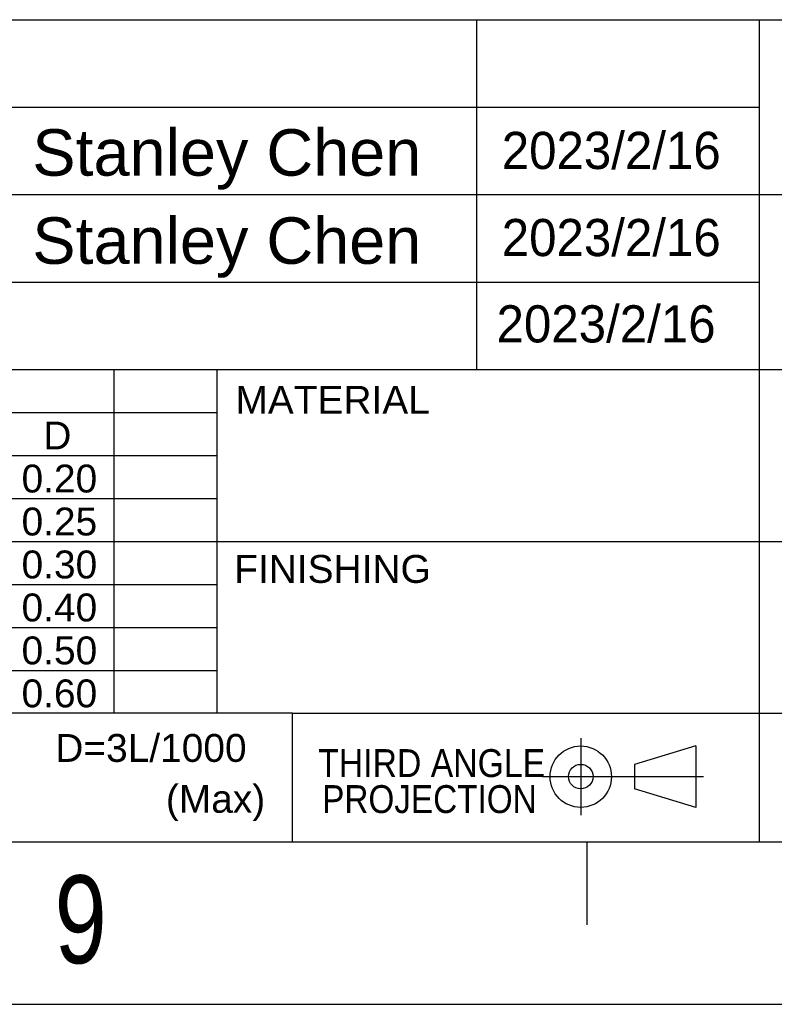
# Model space of a CAD drawing. Header units: millimetres. Extents: x 0 to 594, y 0 to 420.
# Tile 52 of 94: x 448 to 491, y 0 to 56. Entities that reach past the tile are written whole.
import ezdxf

# ---------------------------------------------------------------- set-up
doc = ezdxf.new("R2010")
doc.units = ezdxf.units.MM
doc.layers.add('0-ADVANTECH-FORM', color=5, linetype='Continuous')
doc.layers.add('SLD-0', color=7, linetype='Continuous')
doc.styles.add('SLDTEXTSTYLE0', font='GOTHIC.TTF', dxfattribs={"width": 0.8})
doc.styles.add('SLDTEXTSTYLE2', font='ARIAL.TTF', dxfattribs={"width": 0.948})
doc.styles.add('SLDTEXTSTYLE3', font='ARIAL.TTF', dxfattribs={"width": 0.997895})
doc.styles.add('SLDTEXTSTYLE5', font='ARIAL.TTF', dxfattribs={"width": 0.866743})
doc.styles.add('SLDTEXTSTYLE6', font='ARIAL.TTF', dxfattribs={"width": 0.854535})

msp = doc.modelspace()

# ---------------------------------------------------------------- linework, layer by layer
at = {"layer": 'SLD-0'}
for p, q in [((393.227, 56.052), (584.773, 56.052)), ((473.844, 56.052), (473.844, 36.134)), ((489.962, 36.134), (489.962, 56.052)), ((431.49, 51.072), (489.962, 51.072)), ((431.49, 46.093), (584.773, 46.093)), ((431.49, 41.113), (489.962, 41.113)), ((393.227, 36.134), (493.862, 36.134)), ((453.218, 16.565), (453.218, 36.134)), ((459.086, 16.565), (459.086, 36.134)), ((489.962, 36.134), (584.773, 36.134)), ((489.962, 16.565), (489.962, 36.134)), ((410.926, 33.688), (459.086, 33.688)), ((393.227, 31.242), (459.086, 31.242)), ((393.227, 28.795), (459.086, 28.795)), ((393.227, 26.349), (584.773, 26.349)), ((393.227, 23.903), (459.086, 23.903)), ((393.227, 21.457), (459.086, 21.457)), ((393.227, 19.011), (459.086, 19.011)), ((463.377, 16.565), (393.227, 16.565)), ((463.377, 9.227), (463.377, 16.565)), ((463.377, 16.565), (489.962, 16.565)), ((489.962, 9.227), (489.962, 16.565)), ((489.962, 16.565), (584.773, 16.565)), ((479.781, 15.142), (479.781, 10.774)), ((486.332, 14.705), (482.837, 13.66)), ((486.332, 14.705), (486.332, 11.211)), ((482.837, 13.66), (482.837, 12.263)), ((477.596, 12.962), (486.769, 12.962)), ((486.332, 11.211), (482.837, 12.263)), ((590.983, 9.227), (4.192, 9.227)), ((480.128, 9.227), (480.128, 4.521)), ((0, 0), (594, 0))]:
    msp.add_line(p, q, dxfattribs=at)
for centre, radius in [((479.78, 12.958), 1.747), ((479.78, 12.961), 0.699)]:
    msp.add_circle(centre, radius, dxfattribs=at)

# ---------------------------------------------------------------- texts
at = {"layer": '0-ADVANTECH-FORM', "attachment_point": 1}
for s, insert, char_height, style in [('Stanley Chen', (448.557, 49.817), 2.64583, 'SLDTEXTSTYLE3'), ('2023/2/16', (475.282, 49.668), 2.1167, 'SLDTEXTSTYLE2'), ('Stanley Chen', (448.557, 44.8), 2.64583, 'SLDTEXTSTYLE3'), ('2023/2/16', (475.282, 44.708), 2.1167, 'SLDTEXTSTYLE2'), ('2023/2/16', (474.986, 39.794), 2.1167, 'SLDTEXTSTYLE2')]:
    msp.add_mtext(s, dxfattribs=dict(at, insert=insert, char_height=char_height, style=style))
at = {"layer": 'SLD-0', "attachment_point": 1}
for s, insert, char_height, style in [('MATERIAL', (460.123, 35.205), 1.5875, 'SLDTEXTSTYLE3'), ('D', (449.185, 33.176), 1.587, 'SLDTEXTSTYLE3'), ('0.20', (447.944, 30.724), 1.5875, 'SLDTEXTSTYLE3'), ('0.25', (447.944, 28.278), 1.5875, 'SLDTEXTSTYLE3'), ('0.30', (447.944, 25.832), 1.5875, 'SLDTEXTSTYLE3'), ('FINISHING', (460.054, 25.579), 1.5875, 'SLDTEXTSTYLE3'), ('0.40', (447.944, 23.386), 1.5875, 'SLDTEXTSTYLE3'), ('0.50', (447.944, 20.94), 1.5875, 'SLDTEXTSTYLE3'), ('0.60', (447.944, 18.494), 1.5875, 'SLDTEXTSTYLE3'), ('D=3L/1000', (449.866, 15.388), 1.5875, 'SLDTEXTSTYLE3'), ('THIRD ANGLE', (464.834, 14.525), 1.5875, 'SLDTEXTSTYLE5'), ('(Max)', (456.162, 12.492), 1.5875, 'SLDTEXTSTYLE3'), ('PROJECTION', (465.059, 12.476), 1.5875, 'SLDTEXTSTYLE6'), ('9', (449.822, 7.338), 5, 'SLDTEXTSTYLE0')]:
    msp.add_mtext(s, dxfattribs=dict(at, insert=insert, char_height=char_height, style=style))

doc.saveas('drawing.dxf')
